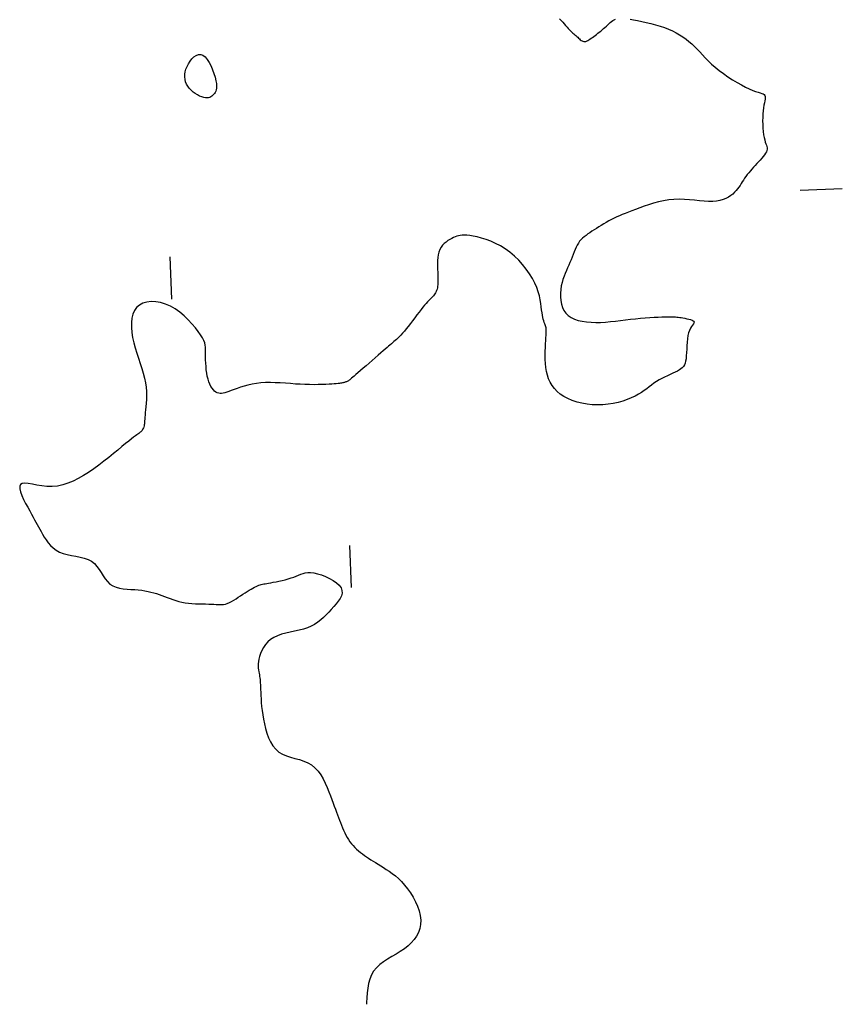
# Model space of a CAD drawing. Header units: millimetres. Extents: x 32690613 to 32693367, y 5343692 to 5344708.
# Tile 239 of 256: x 32692586 to 32692605, y 5343959 to 5343982. Entities that reach past the tile are written whole.
import ezdxf

# ---------------------------------------------------------------- set-up
doc = ezdxf.new("R2010")
doc.units = ezdxf.units.MM
doc.header["$LTSCALE"] = 20
doc.layers.add('02-DGM_HL_492.50', color=92, linetype='Continuous')

msp = doc.modelspace()

# ---------------------------------------------------------------- linework, layer by layer
at = {"layer": '02-DGM_HL_492.50', "elevation": 492.5, "flags": 128}
for points in [[(32692600.039, 5343981.97), (32692600.123, 5343981.955), (32692600.217, 5343981.938), (32692600.318, 5343981.917), (32692600.424, 5343981.893), (32692600.533, 5343981.866), (32692600.643, 5343981.836), (32692600.751, 5343981.803), (32692600.855, 5343981.768), (32692600.954, 5343981.73), (32692601.047, 5343981.689), (32692601.134, 5343981.646), (32692601.216, 5343981.6), (32692601.294, 5343981.55), (32692601.368, 5343981.498), (32692601.438, 5343981.443), (32692601.504, 5343981.385), (32692601.568, 5343981.323), (32692601.63, 5343981.259), (32692601.692, 5343981.191), (32692601.756, 5343981.122), (32692601.823, 5343981.051), (32692601.895, 5343980.978), (32692601.974, 5343980.903), (32692602.06, 5343980.828), (32692602.154, 5343980.752), (32692602.256, 5343980.677), (32692602.362, 5343980.604), (32692602.47, 5343980.534), (32692602.577, 5343980.469), (32692602.681, 5343980.41), (32692602.779, 5343980.358), (32692602.869, 5343980.315), (32692602.949, 5343980.281), (32692603.018, 5343980.256), (32692603.077, 5343980.236), (32692603.127, 5343980.221), (32692603.167, 5343980.208), (32692603.198, 5343980.195), (32692603.221, 5343980.18), (32692603.237, 5343980.162), (32692603.244, 5343980.139), (32692603.246, 5343980.11), (32692603.242, 5343980.075), (32692603.235, 5343980.034), (32692603.225, 5343979.986), (32692603.214, 5343979.931), (32692603.204, 5343979.869), (32692603.195, 5343979.799), (32692603.189, 5343979.723), (32692603.186, 5343979.641), (32692603.185, 5343979.555), (32692603.187, 5343979.469), (32692603.192, 5343979.384), (32692603.199, 5343979.303), (32692603.208, 5343979.228), (32692603.22, 5343979.161), (32692603.234, 5343979.104), (32692603.248, 5343979.056), (32692603.263, 5343979.015), (32692603.276, 5343978.979), (32692603.286, 5343978.947), (32692603.292, 5343978.918), (32692603.293, 5343978.888), (32692603.288, 5343978.858), (32692603.275, 5343978.825), (32692603.255, 5343978.789), (32692603.23, 5343978.752), (32692603.199, 5343978.712), (32692603.165, 5343978.671), (32692603.128, 5343978.629), (32692603.089, 5343978.586), (32692603.05, 5343978.543), (32692603.01, 5343978.5), (32692602.97, 5343978.456), (32692602.931, 5343978.413), (32692602.893, 5343978.37), (32692602.856, 5343978.327), (32692602.821, 5343978.284), (32692602.788, 5343978.241), (32692602.757, 5343978.198), (32692602.729, 5343978.155), (32692602.702, 5343978.112), (32692602.676, 5343978.07), (32692602.649, 5343978.028), (32692602.621, 5343977.986), (32692602.591, 5343977.944), (32692602.558, 5343977.903), (32692602.52, 5343977.863), (32692602.477, 5343977.823), (32692602.429, 5343977.785), (32692602.375, 5343977.749), (32692602.314, 5343977.717), (32692602.247, 5343977.689), (32692602.172, 5343977.667), (32692602.09, 5343977.652), (32692602.001, 5343977.644), (32692601.903, 5343977.644), (32692601.798, 5343977.651), (32692601.688, 5343977.662), (32692601.572, 5343977.674), (32692601.452, 5343977.686), (32692601.33, 5343977.695), (32692601.206, 5343977.699), (32692601.081, 5343977.695), (32692600.957, 5343977.683), (32692600.834, 5343977.663), (32692600.713, 5343977.635), (32692600.595, 5343977.603), (32692600.481, 5343977.568), (32692600.372, 5343977.531), (32692600.269, 5343977.494), (32692600.173, 5343977.457), (32692600.084, 5343977.424), (32692600.002, 5343977.393), (32692599.926, 5343977.363), (32692599.855, 5343977.335), (32692599.787, 5343977.306), (32692599.723, 5343977.278), (32692599.66, 5343977.249), (32692599.599, 5343977.218), (32692599.537, 5343977.186), (32692599.477, 5343977.151), (32692599.417, 5343977.116), (32692599.357, 5343977.08), (32692599.3, 5343977.044), (32692599.243, 5343977.008), (32692599.189, 5343976.973), (32692599.137, 5343976.939), (32692599.087, 5343976.906), (32692599.041, 5343976.875), (32692598.996, 5343976.843), (32692598.954, 5343976.811), (32692598.915, 5343976.777), (32692598.879, 5343976.741), (32692598.845, 5343976.702), (32692598.814, 5343976.659), (32692598.786, 5343976.612), (32692598.76, 5343976.561), (32692598.736, 5343976.506), (32692598.712, 5343976.449), (32692598.689, 5343976.389), (32692598.665, 5343976.327), (32692598.641, 5343976.265), (32692598.615, 5343976.201), (32692598.588, 5343976.138), (32692598.559, 5343976.073), (32692598.53, 5343976.008), (32692598.501, 5343975.94), (32692598.474, 5343975.871), (32692598.449, 5343975.798), (32692598.427, 5343975.723), (32692598.409, 5343975.643), (32692598.396, 5343975.559), (32692598.389, 5343975.472), (32692598.389, 5343975.385), (32692598.396, 5343975.298), (32692598.411, 5343975.214), (32692598.436, 5343975.135), (32692598.471, 5343975.062), (32692598.518, 5343974.997), (32692598.576, 5343974.941), (32692598.645, 5343974.894), (32692598.725, 5343974.857), (32692598.812, 5343974.827), (32692598.908, 5343974.805), (32692599.009, 5343974.79), (32692599.116, 5343974.781), (32692599.227, 5343974.778), (32692599.341, 5343974.78), (32692599.457, 5343974.787), (32692599.575, 5343974.797), (32692599.694, 5343974.809), (32692599.814, 5343974.823), (32692599.934, 5343974.837), (32692600.053, 5343974.852), (32692600.17, 5343974.865), (32692600.286, 5343974.876), (32692600.398, 5343974.886), (32692600.507, 5343974.894), (32692600.609, 5343974.9), (32692600.705, 5343974.905), (32692600.793, 5343974.908), (32692600.872, 5343974.91), (32692600.94, 5343974.912), (32692600.997, 5343974.912), (32692601.044, 5343974.912), (32692601.085, 5343974.911), (32692601.12, 5343974.908), (32692601.152, 5343974.905), (32692601.184, 5343974.901), (32692601.217, 5343974.897), (32692601.253, 5343974.891), (32692601.295, 5343974.884), (32692601.341, 5343974.876), (32692601.387, 5343974.867), (32692601.433, 5343974.857), (32692601.475, 5343974.846), (32692601.511, 5343974.833), (32692601.538, 5343974.819), (32692601.556, 5343974.804), (32692601.561, 5343974.787), (32692601.555, 5343974.767), (32692601.541, 5343974.743), (32692601.521, 5343974.715), (32692601.497, 5343974.681), (32692601.472, 5343974.64), (32692601.448, 5343974.59), (32692601.427, 5343974.532), (32692601.411, 5343974.464), (32692601.4, 5343974.388), (32692601.392, 5343974.308), (32692601.387, 5343974.225), (32692601.383, 5343974.141), (32692601.379, 5343974.061), (32692601.374, 5343973.986), (32692601.368, 5343973.918), (32692601.358, 5343973.86), (32692601.345, 5343973.811), (32692601.328, 5343973.77), (32692601.306, 5343973.734), (32692601.28, 5343973.703), (32692601.247, 5343973.676), (32692601.209, 5343973.65), (32692601.164, 5343973.625), (32692601.112, 5343973.599), (32692601.054, 5343973.572), (32692600.992, 5343973.544), (32692600.927, 5343973.514), (32692600.861, 5343973.483), (32692600.794, 5343973.449), (32692600.729, 5343973.414), (32692600.666, 5343973.376), (32692600.607, 5343973.336), (32692600.55, 5343973.294), (32692600.493, 5343973.251), (32692600.436, 5343973.207), (32692600.375, 5343973.162), (32692600.31, 5343973.117), (32692600.238, 5343973.073), (32692600.158, 5343973.03), (32692600.069, 5343972.988), (32692599.972, 5343972.95), (32692599.867, 5343972.914), (32692599.755, 5343972.883), (32692599.639, 5343972.857), (32692599.518, 5343972.838), (32692599.395, 5343972.826), (32692599.27, 5343972.821), (32692599.145, 5343972.826), (32692599.021, 5343972.84), (32692598.9, 5343972.861), (32692598.783, 5343972.891), (32692598.671, 5343972.928), (32692598.566, 5343972.972), (32692598.47, 5343973.022), (32692598.384, 5343973.079), (32692598.31, 5343973.141), (32692598.245, 5343973.208), (32692598.191, 5343973.281), (32692598.146, 5343973.358), (32692598.11, 5343973.44), (32692598.081, 5343973.526), (32692598.06, 5343973.616), (32692598.044, 5343973.709), (32692598.034, 5343973.805), (32692598.029, 5343973.902), (32692598.027, 5343973.999), (32692598.028, 5343974.094), (32692598.032, 5343974.185), (32692598.036, 5343974.27), (32692598.041, 5343974.348), (32692598.046, 5343974.416), (32692598.05, 5343974.473), (32692598.052, 5343974.521), (32692598.053, 5343974.561), (32692598.053, 5343974.594), (32692598.051, 5343974.622), (32692598.047, 5343974.648), (32692598.042, 5343974.672), (32692598.035, 5343974.695), (32692598.027, 5343974.72), (32692598.017, 5343974.748), (32692598.006, 5343974.779), (32692597.995, 5343974.814), (32692597.983, 5343974.853), (32692597.972, 5343974.898), (32692597.961, 5343974.949), (32692597.952, 5343975.008), (32692597.943, 5343975.074), (32692597.934, 5343975.147), (32692597.923, 5343975.227), (32692597.908, 5343975.314), (32692597.889, 5343975.406), (32692597.862, 5343975.503), (32692597.827, 5343975.604), (32692597.781, 5343975.71), (32692597.724, 5343975.819), (32692597.657, 5343975.929), (32692597.579, 5343976.04), (32692597.493, 5343976.148), (32692597.399, 5343976.252), (32692597.299, 5343976.35), (32692597.193, 5343976.441), (32692597.082, 5343976.523), (32692596.968, 5343976.593), (32692596.853, 5343976.653), (32692596.738, 5343976.703), (32692596.626, 5343976.745), (32692596.518, 5343976.778), (32692596.416, 5343976.804), (32692596.323, 5343976.823), (32692596.241, 5343976.837), (32692596.17, 5343976.845), (32692596.109, 5343976.849), (32692596.057, 5343976.848), (32692596.011, 5343976.843), (32692595.97, 5343976.835), (32692595.931, 5343976.823), (32692595.893, 5343976.808), (32692595.853, 5343976.79), (32692595.811, 5343976.769), (32692595.766, 5343976.745), (32692595.721, 5343976.717), (32692595.677, 5343976.685), (32692595.634, 5343976.649), (32692595.595, 5343976.607), (32692595.56, 5343976.56), (32692595.531, 5343976.507), (32692595.509, 5343976.447), (32692595.493, 5343976.382), (32692595.482, 5343976.314), (32692595.476, 5343976.243), (32692595.474, 5343976.172), (32692595.474, 5343976.101), (32692595.475, 5343976.032), (32692595.478, 5343975.967), (32692595.48, 5343975.908), (32692595.482, 5343975.852), (32692595.483, 5343975.802), (32692595.483, 5343975.755), (32692595.482, 5343975.712), (32692595.48, 5343975.672), (32692595.476, 5343975.635), (32692595.47, 5343975.6), (32692595.462, 5343975.568), (32692595.452, 5343975.537), (32692595.44, 5343975.508), (32692595.426, 5343975.48), (32692595.41, 5343975.454), (32692595.394, 5343975.43), (32692595.375, 5343975.407), (32692595.356, 5343975.384), (32692595.335, 5343975.363), (32692595.313, 5343975.342), (32692595.289, 5343975.319), (32692595.263, 5343975.293), (32692595.234, 5343975.264), (32692595.202, 5343975.23), (32692595.166, 5343975.19), (32692595.126, 5343975.142), (32692595.083, 5343975.086), (32692595.035, 5343975.024), (32692594.986, 5343974.957), (32692594.935, 5343974.888), (32692594.883, 5343974.818), (32692594.831, 5343974.749), (32692594.781, 5343974.683), (32692594.733, 5343974.623), (32692594.689, 5343974.569), (32692594.647, 5343974.521), (32692594.607, 5343974.479), (32692594.57, 5343974.441), (32692594.535, 5343974.407), (32692594.502, 5343974.377), (32692594.47, 5343974.349), (32692594.439, 5343974.322), (32692594.409, 5343974.296), (32692594.379, 5343974.27), (32692594.347, 5343974.242), (32692594.313, 5343974.213), (32692594.276, 5343974.18), (32692594.233, 5343974.143), (32692594.185, 5343974.102), (32692594.13, 5343974.054), (32692594.068, 5343974), (32692593.999, 5343973.941), (32692593.927, 5343973.879), (32692593.854, 5343973.815), (32692593.781, 5343973.752), (32692593.711, 5343973.691), (32692593.646, 5343973.635), (32692593.588, 5343973.584), (32692593.539, 5343973.542), (32692593.497, 5343973.506), (32692593.463, 5343973.477), (32692593.435, 5343973.453), (32692593.411, 5343973.434), (32692593.392, 5343973.419), (32692593.375, 5343973.406), (32692593.359, 5343973.396), (32692593.344, 5343973.387), (32692593.329, 5343973.379), (32692593.314, 5343973.372), (32692593.299, 5343973.366), (32692593.284, 5343973.361), (32692593.269, 5343973.356), (32692593.253, 5343973.352), (32692593.236, 5343973.347), (32692593.218, 5343973.343), (32692593.198, 5343973.339), (32692593.175, 5343973.335), (32692593.147, 5343973.331), (32692593.114, 5343973.328), (32692593.074, 5343973.324), (32692593.026, 5343973.32), (32692592.968, 5343973.316), (32692592.901, 5343973.312), (32692592.824, 5343973.308), (32692592.738, 5343973.305), (32692592.646, 5343973.303), (32692592.546, 5343973.302), (32692592.441, 5343973.303), (32692592.331, 5343973.306), (32692592.218, 5343973.31), (32692592.102, 5343973.317), (32692591.984, 5343973.326), (32692591.865, 5343973.334), (32692591.746, 5343973.342), (32692591.627, 5343973.348), (32692591.511, 5343973.351), (32692591.396, 5343973.35), (32692591.285, 5343973.343), (32692591.178, 5343973.331), (32692591.076, 5343973.313), (32692590.979, 5343973.292), (32692590.887, 5343973.267), (32692590.801, 5343973.241), (32692590.722, 5343973.214), (32692590.649, 5343973.188), (32692590.583, 5343973.163), (32692590.526, 5343973.141), (32692590.474, 5343973.123), (32692590.429, 5343973.108), (32692590.388, 5343973.098), (32692590.351, 5343973.093), (32692590.317, 5343973.092), (32692590.284, 5343973.097), (32692590.252, 5343973.108), (32692590.22, 5343973.126), (32692590.188, 5343973.15), (32692590.158, 5343973.181), (32692590.128, 5343973.218), (32692590.1, 5343973.262), (32692590.074, 5343973.313), (32692590.051, 5343973.37), (32692590.031, 5343973.433), (32692590.014, 5343973.503), (32692590.001, 5343973.578), (32692589.991, 5343973.656), (32692589.984, 5343973.736), (32692589.978, 5343973.814), (32692589.975, 5343973.891), (32692589.974, 5343973.963), (32692589.974, 5343974.029), (32692589.975, 5343974.088), (32692589.975, 5343974.142), (32692589.973, 5343974.192), (32692589.966, 5343974.242), (32692589.953, 5343974.294), (32692589.931, 5343974.35), (32692589.9, 5343974.412), (32692589.856, 5343974.483), (32692589.8, 5343974.564), (32692589.731, 5343974.653), (32692589.651, 5343974.747), (32692589.562, 5343974.842), (32692589.465, 5343974.934), (32692589.36, 5343975.021), (32692589.251, 5343975.098), (32692589.138, 5343975.164), (32692589.022, 5343975.214), (32692588.906, 5343975.249), (32692588.792, 5343975.268), (32692588.683, 5343975.271), (32692588.581, 5343975.259), (32692588.488, 5343975.232), (32692588.406, 5343975.19), (32692588.338, 5343975.133), (32692588.286, 5343975.06), (32692588.249, 5343974.975), (32692588.226, 5343974.879), (32692588.215, 5343974.773), (32692588.215, 5343974.66), (32692588.225, 5343974.542), (32692588.244, 5343974.42), (32692588.271, 5343974.296), (32692588.303, 5343974.172), (32692588.341, 5343974.049), (32692588.38, 5343973.927), (32692588.42, 5343973.807), (32692588.459, 5343973.688), (32692588.495, 5343973.572), (32692588.526, 5343973.458), (32692588.55, 5343973.348), (32692588.565, 5343973.241), (32692588.574, 5343973.138), (32692588.576, 5343973.04), (32692588.574, 5343972.947), (32692588.568, 5343972.86), (32692588.56, 5343972.779), (32692588.552, 5343972.705), (32692588.544, 5343972.639), (32692588.538, 5343972.58), (32692588.534, 5343972.528), (32692588.53, 5343972.482), (32692588.528, 5343972.442), (32692588.525, 5343972.407), (32692588.522, 5343972.376), (32692588.519, 5343972.347), (32692588.514, 5343972.322), (32692588.507, 5343972.298), (32692588.499, 5343972.275), (32692588.489, 5343972.254), (32692588.478, 5343972.235), (32692588.466, 5343972.217), (32692588.453, 5343972.201), (32692588.439, 5343972.185), (32692588.424, 5343972.172), (32692588.408, 5343972.159), (32692588.391, 5343972.146), (32692588.369, 5343972.131), (32692588.342, 5343972.112), (32692588.309, 5343972.088), (32692588.267, 5343972.056), (32692588.215, 5343972.016), (32692588.152, 5343971.966), (32692588.077, 5343971.904), (32692587.99, 5343971.832), (32692587.893, 5343971.752), (32692587.789, 5343971.666), (32692587.677, 5343971.576), (32692587.561, 5343971.485), (32692587.442, 5343971.395), (32692587.32, 5343971.307), (32692587.198, 5343971.223), (32692587.076, 5343971.146), (32692586.954, 5343971.076), (32692586.831, 5343971.014), (32692586.708, 5343970.963), (32692586.585, 5343970.924), (32692586.46, 5343970.897), (32692586.336, 5343970.884), (32692586.211, 5343970.887), (32692586.089, 5343970.9), (32692585.972, 5343970.919), (32692585.865, 5343970.939), (32692585.769, 5343970.956), (32692585.688, 5343970.965), (32692585.625, 5343970.96), (32692585.583, 5343970.938), (32692585.565, 5343970.895), (32692585.567, 5343970.834), (32692585.586, 5343970.758), (32692585.618, 5343970.672), (32692585.659, 5343970.58), (32692585.706, 5343970.486), (32692585.755, 5343970.394), (32692585.802, 5343970.308), (32692585.845, 5343970.231), (32692585.882, 5343970.162), (32692585.917, 5343970.1), (32692585.948, 5343970.042), (32692585.979, 5343969.987), (32692586.009, 5343969.933), (32692586.039, 5343969.877), (32692586.072, 5343969.818), (32692586.107, 5343969.754), (32692586.146, 5343969.688), (32692586.189, 5343969.62), (32692586.238, 5343969.553), (32692586.294, 5343969.489), (32692586.357, 5343969.43), (32692586.428, 5343969.378), (32692586.508, 5343969.334), (32692586.597, 5343969.301), (32692586.694, 5343969.275), (32692586.795, 5343969.254), (32692586.897, 5343969.235), (32692586.999, 5343969.214), (32692587.096, 5343969.189), (32692587.186, 5343969.157), (32692587.267, 5343969.114), (32692587.336, 5343969.058), (32692587.395, 5343968.993), (32692587.448, 5343968.921), (32692587.496, 5343968.845), (32692587.543, 5343968.769), (32692587.592, 5343968.697), (32692587.645, 5343968.631), (32692587.705, 5343968.575), (32692587.774, 5343968.532), (32692587.851, 5343968.5), (32692587.934, 5343968.477), (32692588.022, 5343968.462), (32692588.112, 5343968.452), (32692588.202, 5343968.446), (32692588.292, 5343968.441), (32692588.378, 5343968.434), (32692588.459, 5343968.426), (32692588.536, 5343968.415), (32692588.608, 5343968.401), (32692588.678, 5343968.385), (32692588.746, 5343968.368), (32692588.811, 5343968.348), (32692588.875, 5343968.326), (32692588.939, 5343968.304), (32692589.002, 5343968.279), (32692589.066, 5343968.255), (32692589.131, 5343968.23), (32692589.198, 5343968.206), (32692589.266, 5343968.183), (32692589.337, 5343968.163), (32692589.411, 5343968.145), (32692589.487, 5343968.13), (32692589.568, 5343968.12), (32692589.65, 5343968.112), (32692589.734, 5343968.108), (32692589.817, 5343968.105), (32692589.898, 5343968.104), (32692589.975, 5343968.103), (32692590.048, 5343968.101), (32692590.114, 5343968.099), (32692590.173, 5343968.096), (32692590.226, 5343968.092), (32692590.274, 5343968.088), (32692590.318, 5343968.086), (32692590.36, 5343968.087), (32692590.402, 5343968.091), (32692590.444, 5343968.1), (32692590.489, 5343968.114), (32692590.537, 5343968.134), (32692590.588, 5343968.161), (32692590.641, 5343968.191), (32692590.695, 5343968.224), (32692590.75, 5343968.26), (32692590.804, 5343968.296), (32692590.858, 5343968.332), (32692590.91, 5343968.367), (32692590.959, 5343968.399), (32692591.007, 5343968.428), (32692591.051, 5343968.454), (32692591.093, 5343968.478), (32692591.133, 5343968.499), (32692591.17, 5343968.518), (32692591.204, 5343968.533), (32692591.236, 5343968.546), (32692591.266, 5343968.557), (32692591.295, 5343968.565), (32692591.324, 5343968.572), (32692591.354, 5343968.578), (32692591.388, 5343968.583), (32692591.426, 5343968.589), (32692591.469, 5343968.596), (32692591.52, 5343968.605), (32692591.579, 5343968.616), (32692591.644, 5343968.628), (32692591.714, 5343968.643), (32692591.787, 5343968.66), (32692591.86, 5343968.678), (32692591.933, 5343968.698), (32692592.002, 5343968.719), (32692592.067, 5343968.741), (32692592.125, 5343968.765), (32692592.18, 5343968.788), (32692592.232, 5343968.81), (32692592.284, 5343968.828), (32692592.338, 5343968.842), (32692592.398, 5343968.849), (32692592.464, 5343968.849), (32692592.539, 5343968.839), (32692592.626, 5343968.819), (32692592.719, 5343968.79), (32692592.815, 5343968.753), (32692592.909, 5343968.708), (32692592.998, 5343968.657), (32692593.077, 5343968.602), (32692593.14, 5343968.544), (32692593.185, 5343968.483), (32692593.207, 5343968.422), (32692593.209, 5343968.359), (32692593.194, 5343968.296), (32692593.163, 5343968.232), (32692593.121, 5343968.168), (32692593.071, 5343968.104), (32692593.014, 5343968.039), (32692592.955, 5343967.974), (32692592.894, 5343967.909), (32692592.833, 5343967.845), (32692592.77, 5343967.783), (32692592.704, 5343967.724), (32692592.633, 5343967.669), (32692592.558, 5343967.618), (32692592.476, 5343967.573), (32692592.388, 5343967.535), (32692592.292, 5343967.503), (32692592.19, 5343967.477), (32692592.085, 5343967.454), (32692591.978, 5343967.432), (32692591.874, 5343967.409), (32692591.772, 5343967.382), (32692591.677, 5343967.349), (32692591.591, 5343967.309), (32692591.514, 5343967.26), (32692591.448, 5343967.202), (32692591.392, 5343967.138), (32692591.345, 5343967.07), (32692591.306, 5343967), (32692591.275, 5343966.929), (32692591.252, 5343966.86), (32692591.235, 5343966.795), (32692591.225, 5343966.734), (32692591.22, 5343966.679), (32692591.22, 5343966.628), (32692591.223, 5343966.581), (32692591.228, 5343966.537), (32692591.235, 5343966.496), (32692591.243, 5343966.457), (32692591.25, 5343966.42), (32692591.256, 5343966.384), (32692591.261, 5343966.349), (32692591.265, 5343966.312), (32692591.268, 5343966.273), (32692591.271, 5343966.231), (32692591.273, 5343966.184), (32692591.275, 5343966.132), (32692591.277, 5343966.074), (32692591.28, 5343966.007), (32692591.284, 5343965.934), (32692591.288, 5343965.853), (32692591.295, 5343965.767), (32692591.303, 5343965.674), (32692591.314, 5343965.577), (32692591.329, 5343965.474), (32692591.347, 5343965.368), (32692591.369, 5343965.257), (32692591.396, 5343965.146), (32692591.429, 5343965.036), (32692591.468, 5343964.929), (32692591.515, 5343964.829), (32692591.571, 5343964.737), (32692591.636, 5343964.656), (32692591.711, 5343964.589), (32692591.796, 5343964.537), (32692591.89, 5343964.497), (32692591.99, 5343964.466), (32692592.094, 5343964.438), (32692592.198, 5343964.41), (32692592.3, 5343964.378), (32692592.397, 5343964.338), (32692592.487, 5343964.286), (32692592.568, 5343964.22), (32692592.64, 5343964.14), (32692592.704, 5343964.05), (32692592.761, 5343963.953), (32692592.811, 5343963.852), (32692592.856, 5343963.749), (32692592.896, 5343963.649), (32692592.933, 5343963.553), (32692592.966, 5343963.464), (32692592.997, 5343963.382), (32692593.026, 5343963.306), (32692593.053, 5343963.235), (32692593.078, 5343963.167), (32692593.103, 5343963.102), (32692593.126, 5343963.04), (32692593.15, 5343962.978), (32692593.173, 5343962.916), (32692593.197, 5343962.855), (32692593.221, 5343962.794), (32692593.246, 5343962.735), (32692593.273, 5343962.677), (32692593.301, 5343962.62), (32692593.33, 5343962.566), (32692593.362, 5343962.513), (32692593.397, 5343962.464), (32692593.434, 5343962.417), (32692593.473, 5343962.372), (32692593.514, 5343962.33), (32692593.556, 5343962.289), (32692593.6, 5343962.25), (32692593.646, 5343962.212), (32692593.693, 5343962.176), (32692593.74, 5343962.141), (32692593.789, 5343962.106), (32692593.84, 5343962.072), (32692593.893, 5343962.038), (32692593.947, 5343962.003), (32692594.004, 5343961.968), (32692594.064, 5343961.931), (32692594.126, 5343961.893), (32692594.192, 5343961.853), (32692594.26, 5343961.809), (32692594.33, 5343961.762), (32692594.402, 5343961.71), (32692594.475, 5343961.653), (32692594.549, 5343961.589), (32692594.622, 5343961.517), (32692594.694, 5343961.437), (32692594.766, 5343961.348), (32692594.834, 5343961.251), (32692594.897, 5343961.148), (32692594.954, 5343961.041), (32692595.002, 5343960.932), (32692595.04, 5343960.822), (32692595.065, 5343960.713), (32692595.077, 5343960.607), (32692595.073, 5343960.505), (32692595.055, 5343960.408), (32692595.023, 5343960.315), (32692594.977, 5343960.228), (32692594.92, 5343960.145), (32692594.852, 5343960.066), (32692594.774, 5343959.993), (32692594.687, 5343959.924), (32692594.592, 5343959.86), (32692594.492, 5343959.799), (32692594.391, 5343959.74), (32692594.29, 5343959.679), (32692594.193, 5343959.617), (32692594.103, 5343959.55), (32692594.024, 5343959.477), (32692593.957, 5343959.395), (32692593.905, 5343959.305), (32692593.867, 5343959.207), (32692593.84, 5343959.102), (32692593.821, 5343958.992), (32692593.809, 5343958.88), (32692593.8, 5343958.766), (32692593.792, 5343958.652), (32692593.788, 5343958.609)], [(32692598.369, 5343981.976), (32692598.407, 5343981.938), (32692598.444, 5343981.898), (32692598.479, 5343981.858), (32692598.513, 5343981.819), (32692598.545, 5343981.781), (32692598.575, 5343981.747), (32692598.604, 5343981.716), (32692598.632, 5343981.688), (32692598.659, 5343981.664), (32692598.685, 5343981.641), (32692598.709, 5343981.62), (32692598.733, 5343981.6), (32692598.756, 5343981.581), (32692598.778, 5343981.561), (32692598.799, 5343981.541), (32692598.82, 5343981.52), (32692598.84, 5343981.501), (32692598.86, 5343981.482), (32692598.881, 5343981.466), (32692598.901, 5343981.453), (32692598.922, 5343981.444), (32692598.943, 5343981.439), (32692598.965, 5343981.438), (32692598.988, 5343981.443), (32692599.011, 5343981.451), (32692599.036, 5343981.463), (32692599.062, 5343981.478), (32692599.088, 5343981.496), (32692599.117, 5343981.516), (32692599.146, 5343981.537), (32692599.178, 5343981.56), (32692599.21, 5343981.583), (32692599.243, 5343981.608), (32692599.277, 5343981.634), (32692599.311, 5343981.66), (32692599.346, 5343981.688), (32692599.38, 5343981.716), (32692599.413, 5343981.745), (32692599.446, 5343981.775), (32692599.479, 5343981.805), (32692599.51, 5343981.834), (32692599.541, 5343981.863), (32692599.572, 5343981.889), (32692599.603, 5343981.914), (32692599.633, 5343981.936), (32692599.664, 5343981.955), (32692599.695, 5343981.97)], [(32692604.075, 5343977.916), (32692605.074, 5343977.955)], [(32692589.125, 5343976.331), (32692589.164, 5343975.332)], [(32692593.435, 5343968.493), (32692593.396, 5343969.492)]]:
    msp.add_lwpolyline(points, dxfattribs=at)
msp.add_lwpolyline([(32692590.219, 5343980.51), (32692590.23, 5343980.441), (32692590.235, 5343980.384), (32692590.234, 5343980.335), (32692590.227, 5343980.295), (32692590.216, 5343980.261), (32692590.201, 5343980.233), (32692590.184, 5343980.208), (32692590.165, 5343980.185), (32692590.144, 5343980.164), (32692590.122, 5343980.145), (32692590.097, 5343980.128), (32692590.071, 5343980.115), (32692590.041, 5343980.106), (32692590.008, 5343980.101), (32692589.97, 5343980.102), (32692589.928, 5343980.11), (32692589.882, 5343980.124), (32692589.832, 5343980.145), (32692589.781, 5343980.171), (32692589.729, 5343980.204), (32692589.678, 5343980.241), (32692589.631, 5343980.283), (32692589.588, 5343980.329), (32692589.551, 5343980.378), (32692589.522, 5343980.431), (32692589.5, 5343980.485), (32692589.486, 5343980.542), (32692589.48, 5343980.601), (32692589.481, 5343980.662), (32692589.491, 5343980.724), (32692589.508, 5343980.787), (32692589.533, 5343980.85), (32692589.565, 5343980.913), (32692589.604, 5343980.974), (32692589.649, 5343981.029), (32692589.698, 5343981.076), (32692589.749, 5343981.11), (32692589.803, 5343981.13), (32692589.857, 5343981.133), (32692589.911, 5343981.115), (32692589.964, 5343981.075), (32692590.014, 5343981.016), (32692590.06, 5343980.942), (32692590.103, 5343980.858), (32692590.141, 5343980.768), (32692590.173, 5343980.677), (32692590.199, 5343980.59)], close=True, dxfattribs=at)

doc.saveas('drawing.dxf')
